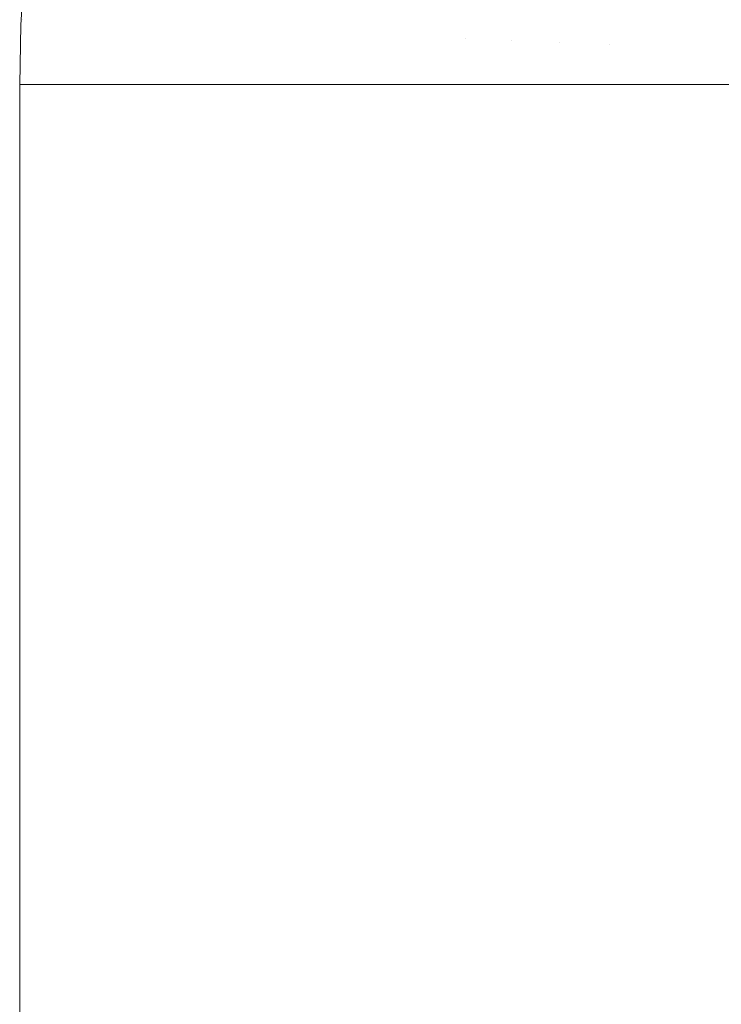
# Model space of a CAD drawing. Header units: centimetres. Extents: x -25.9 to 27.4, y -21.7 to -19.9.
# Tile 29 of 202: x -25.8875 to -25.8414, y -20.0204 to -19.9558. Entities that reach past the tile are written whole.
import ezdxf

# ---------------------------------------------------------------- set-up
doc = ezdxf.new("R2010")
doc.units = ezdxf.units.CM
doc.header["$LTSCALE"] = 2.54
doc.layers.add('Lucido design-1', color=7, linetype='Continuous')

# ---------------------------------------------------------------- blocks, each defined once
blk = doc.blocks.new('Gruppo-5-1')
at = {"color": 7, "linetype": 'Continuous', "lineweight": 9}
for points, invisible_edges in [([(-25.887138, -19.951781, 876.321383), (-25.887391, -19.955756, 876.321383), (-25.887344, -19.955758, 876.324458), (-25.887074, -19.951523, 876.324458)], 14), ([(-25.887026, -19.951527, 875.717024), (-25.887296, -19.95576, 875.717024), (-25.887391, -19.955756, 875.721383), (-25.887138, -19.951781, 875.721383)], 11), ([(-25.88713, -19.955767, 876.328604), (-25.886861, -19.951542, 876.328604), (-25.887074, -19.951523, 876.324458), (-25.887344, -19.955758, 876.324458)], 15), ([(-25.887296, -19.95576, 875.717024), (-25.887026, -19.951527, 875.717024), (-25.886761, -19.95155, 875.712891), (-25.88703, -19.955771, 875.712891)], 15), ([(-25.886745, -19.955783, 876.33274), (-25.886476, -19.951574, 876.33274), (-25.886861, -19.951542, 876.328604), (-25.88713, -19.955767, 876.328604)], 15), ([(-25.88703, -19.955771, 875.712891), (-25.886761, -19.95155, 875.712891), (-25.886326, -19.951587, 875.708777), (-25.886594, -19.95579, 875.708777)], 15), ([(-25.886187, -19.955807, 876.336861), (-25.88592, -19.951622, 876.336861), (-25.886476, -19.951574, 876.33274), (-25.886745, -19.955783, 876.33274)], 15), ([(-25.886594, -19.95579, 875.708777), (-25.886326, -19.951587, 875.708777), (-25.885722, -19.951638, 875.704687), (-25.885989, -19.955815, 875.704687)], 15), ([(-25.885458, -19.955838, 876.340958), (-25.885193, -19.951683, 876.340958), (-25.88592, -19.951622, 876.336861), (-25.886187, -19.955807, 876.336861)], 15), ([(-25.885989, -19.955815, 875.704687), (-25.885722, -19.951638, 875.704687), (-25.884952, -19.951704, 875.70063), (-25.885216, -19.955848, 875.70063)], 15), ([(-25.884559, -19.955876, 876.345025), (-25.884296, -19.95176, 876.345025), (-25.885193, -19.951683, 876.340958), (-25.885458, -19.955838, 876.340958)], 15), ([(-25.885216, -19.955848, 875.70063), (-25.884952, -19.951704, 875.70063), (-25.884015, -19.951784, 875.696612), (-25.884277, -19.955888, 875.696612)], 15), ([(-25.88349, -19.955922, 876.349055), (-25.88323, -19.951851, 876.349055), (-25.884296, -19.95176, 876.345025), (-25.884559, -19.955876, 876.345025)], 15), ([(-25.884277, -19.955888, 875.696612), (-25.884015, -19.951784, 875.696612), (-25.882916, -19.951877, 875.692639), (-25.883175, -19.955935, 875.692639)], 15), ([(-25.882253, -19.955974, 876.35304), (-25.881996, -19.951956, 876.35304), (-25.88323, -19.951851, 876.349055), (-25.88349, -19.955922, 876.349055)], 15), ([(-25.883175, -19.955935, 875.692639), (-25.882916, -19.951877, 875.692639), (-25.881655, -19.951985, 875.688718), (-25.881911, -19.955989, 875.688718)], 15), ([(-25.880849, -19.956034, 876.356974), (-25.880597, -19.952075, 876.356974), (-25.881996, -19.951956, 876.35304), (-25.882253, -19.955974, 876.35304)], 15), ([(-25.881911, -19.955989, 875.688718), (-25.881655, -19.951985, 875.688718), (-25.880236, -19.952105, 875.684856), (-25.880487, -19.956049, 875.684856)], 15), ([(-25.879282, -19.9561, 876.360848), (-25.879033, -19.952208, 876.360848), (-25.880597, -19.952075, 876.356974), (-25.880849, -19.956034, 876.356974)], 15), ([(-25.880487, -19.956049, 875.684856), (-25.880236, -19.952105, 875.684856), (-25.878661, -19.952239, 875.68106), (-25.878908, -19.956116, 875.68106)], 15), ([(-25.877552, -19.956174, 876.364658), (-25.877308, -19.952355, 876.364658), (-25.879033, -19.952208, 876.360848), (-25.879282, -19.9561, 876.360848)], 15), ([(-25.878908, -19.956116, 875.68106), (-25.878661, -19.952239, 875.68106), (-25.876934, -19.952386, 875.677334), (-25.877176, -19.95619, 875.677334)], 15), ([(-25.875662, -19.956254, 876.368395), (-25.875424, -19.952515, 876.368395), (-25.877308, -19.952355, 876.364658), (-25.877552, -19.956174, 876.364658)], 15), ([(-25.877176, -19.95619, 875.677334), (-25.876934, -19.952386, 875.677334), (-25.875057, -19.952546, 875.673687), (-25.875294, -19.95627, 875.673687)], 15), ([(-25.873616, -19.956341, 876.372053), (-25.873383, -19.952689, 876.372053), (-25.875424, -19.952515, 876.368395), (-25.875662, -19.956254, 876.368395)], 15), ([(-25.875294, -19.95627, 875.673687), (-25.875057, -19.952546, 875.673687), (-25.873034, -19.952718, 875.670122), (-25.873266, -19.956356, 875.670122)], 15), ([(-25.871416, -19.956434, 876.375625), (-25.871189, -19.952875, 876.375625), (-25.873383, -19.952689, 876.372053), (-25.873616, -19.956341, 876.372053)], 15), ([(-25.873266, -19.956356, 875.670122), (-25.873034, -19.952718, 875.670122), (-25.870869, -19.952903, 875.666648), (-25.871096, -19.956448, 875.666648)], 15), ([(-25.869066, -19.956534, 876.379106), (-25.868846, -19.953075, 876.379106), (-25.871189, -19.952875, 876.375625), (-25.871416, -19.956434, 876.375625)], 15), ([(-25.871096, -19.956448, 875.666648), (-25.870869, -19.952903, 875.666648), (-25.868567, -19.953099, 875.663268), (-25.868787, -19.956546, 875.663268)], 15), ([(-25.86657, -19.95664, 876.382487), (-25.866356, -19.953287, 876.382487), (-25.868846, -19.953075, 876.379106), (-25.869066, -19.956534, 876.379106)], 15), ([(-25.868787, -19.956546, 875.663268), (-25.868567, -19.953099, 875.663268), (-25.866131, -19.953306, 875.659988), (-25.866344, -19.95665, 875.659988)], 15), ([(-25.863931, -19.956752, 876.385764), (-25.863724, -19.953511, 876.385764), (-25.866356, -19.953287, 876.382487), (-25.86657, -19.95664, 876.382487)], 15), ([(-25.866344, -19.95665, 875.659988), (-25.866131, -19.953306, 875.659988), (-25.863566, -19.953524, 875.656814), (-25.863772, -19.956759, 875.656814)], 15), ([(-25.861154, -19.95687, 876.38893), (-25.860954, -19.953747, 876.38893), (-25.863724, -19.953511, 876.385764), (-25.863931, -19.956752, 876.385764)], 15), ([(-25.863772, -19.956759, 875.656814), (-25.863566, -19.953524, 875.656814), (-25.860876, -19.953753, 875.65375), (-25.861075, -19.956874, 875.65375)], 15), ([(-25.858242, -19.956994, 876.39198), (-25.858051, -19.953994, 876.39198), (-25.860954, -19.953747, 876.38893), (-25.861154, -19.95687, 876.38893)], 15), ([(-25.861075, -19.956874, 875.65375), (-25.860876, -19.953753, 875.65375), (-25.858066, -19.953992, 875.650802), (-25.858258, -19.956993, 875.650802)], 15), ([(-25.858258, -19.956993, 875.650802), (-25.858066, -19.953992, 875.650802), (-25.855142, -19.954241, 875.647975), (-25.855325, -19.957118, 875.647975)], 15), ([(-25.855202, -19.957123, 876.394906), (-25.855019, -19.954252, 876.394906), (-25.858051, -19.953994, 876.39198), (-25.858242, -19.956994, 876.39198)], 15), ([(-25.855325, -19.957118, 875.647975), (-25.855142, -19.954241, 875.647975), (-25.852108, -19.954499, 875.645271), (-25.852284, -19.957247, 875.645271)], 15), ([(-25.852037, -19.957258, 876.397705), (-25.851863, -19.95452, 876.397705), (-25.855019, -19.954252, 876.394906), (-25.855202, -19.957123, 876.394906)], 15), ([(-25.852284, -19.957247, 875.645271), (-25.852108, -19.954499, 875.645271), (-25.848971, -19.954766, 875.642697), (-25.849138, -19.957381, 875.642697)], 15), ([(-25.848771, -19.957396, 876.400357), (-25.848605, -19.954798, 876.400357), (-25.851863, -19.95452, 876.397705), (-25.852037, -19.957258, 876.397705)], 15), ([(-25.849138, -19.957381, 875.642697), (-25.848971, -19.954766, 875.642697), (-25.845686, -19.955046, 875.640219), (-25.845844, -19.957521, 875.640219)], 15), ([(-25.846978, -19.957473, 876.401719), (-25.846817, -19.95495, 876.401719), (-25.848605, -19.954798, 876.400357), (-25.848771, -19.957396, 876.400357)], 15), ([(-25.843523, -19.957619, 876.40417), (-25.843371, -19.955243, 876.40417), (-25.846817, -19.95495, 876.401719), (-25.846978, -19.957473, 876.401719)], 15), ([(-25.845844, -19.957521, 875.640219), (-25.845686, -19.955046, 875.640219), (-25.842357, -19.955329, 875.637916), (-25.842505, -19.957663, 875.637916)], 15), ([(-25.839963, -19.957771, 876.406476), (-25.839821, -19.955545, 876.406476), (-25.843371, -19.955243, 876.40417), (-25.843523, -19.957619, 876.40417)], 15), ([(-25.887398, -19.956084, 876.321383), (-25.887481, -19.96, 876.321383), (-25.887434, -19.96, 876.324458), (-25.887344, -19.955758, 876.324458)], 12), ([(-25.887296, -19.95576, 875.717024), (-25.887386, -19.96, 875.717024), (-25.887481, -19.96, 875.721383), (-25.887398, -19.956084, 875.721383)], 9), ([(-25.887344, -19.955758, 876.324458), (-25.887434, -19.96, 876.324458), (-25.887368, -19.96, 876.325742)], 9), ([(-25.887344, -19.955758, 876.324458), (-25.887391, -19.955756, 876.321383), (-25.887398, -19.956084, 876.321383)], 9), ([(-25.887391, -19.955756, 875.721383), (-25.887398, -19.956084, 875.721383), (-25.887398, -19.956084, 876.321383), (-25.887391, -19.955756, 876.321383)], 10), ([(-25.887398, -19.956084, 875.721383), (-25.887391, -19.955756, 875.721383), (-25.887296, -19.95576, 875.717024)], 10), ([(-25.887386, -19.96, 875.717024), (-25.887296, -19.95576, 875.717024), (-25.88703, -19.955771, 875.712891), (-25.88712, -19.96, 875.712891)], 7), ([(-25.887368, -19.96, 876.325742), (-25.88722, -19.96, 876.328604), (-25.88713, -19.955767, 876.328604), (-25.887344, -19.955758, 876.324458)], 14), ([(-25.88713, -19.955767, 876.328604), (-25.88722, -19.96, 876.328604), (-25.887102, -19.96, 876.329874)], 9), ([(-25.887102, -19.96, 876.329874), (-25.886834, -19.96, 876.33274), (-25.886745, -19.955783, 876.33274), (-25.88713, -19.955767, 876.328604)], 14), ([(-25.88712, -19.96, 875.712891), (-25.88703, -19.955771, 875.712891), (-25.886594, -19.95579, 875.708777), (-25.886683, -19.96, 875.708777)], 7), ([(-25.886745, -19.955783, 876.33274), (-25.886834, -19.96, 876.33274), (-25.886665, -19.96, 876.333988)], 9), ([(-25.886665, -19.96, 876.333988), (-25.886276, -19.96, 876.336861), (-25.886187, -19.955807, 876.336861), (-25.886745, -19.955783, 876.33274)], 14), ([(-25.886683, -19.96, 875.708777), (-25.886594, -19.95579, 875.708777), (-25.885989, -19.955815, 875.704687), (-25.886078, -19.96, 875.704687)], 7), ([(-25.886187, -19.955807, 876.336861), (-25.886276, -19.96, 876.336861), (-25.88606, -19.96, 876.338076)], 9), ([(-25.88606, -19.96, 876.338076), (-25.885547, -19.96, 876.340958), (-25.885458, -19.955838, 876.340958), (-25.886187, -19.955807, 876.336861)], 14), ([(-25.886078, -19.96, 875.704687), (-25.885989, -19.955815, 875.704687), (-25.885216, -19.955848, 875.70063), (-25.885304, -19.96, 875.70063)], 7), ([(-25.885458, -19.955838, 876.340958), (-25.885547, -19.96, 876.340958), (-25.885287, -19.96, 876.342133)], 9), ([(-25.885287, -19.96, 876.342133), (-25.884646, -19.96, 876.345025), (-25.884559, -19.955876, 876.345025), (-25.885458, -19.955838, 876.340958)], 14), ([(-25.885304, -19.96, 875.70063), (-25.885216, -19.955848, 875.70063), (-25.884277, -19.955888, 875.696612), (-25.884364, -19.96, 875.696612)], 7), ([(-25.884559, -19.955876, 876.345025), (-25.884646, -19.96, 876.345025), (-25.884348, -19.96, 876.346151)], 9), ([(-25.884348, -19.96, 876.346151), (-25.883576, -19.96, 876.349055), (-25.88349, -19.955922, 876.349055), (-25.884559, -19.955876, 876.345025)], 14), ([(-25.884364, -19.96, 875.696612), (-25.884277, -19.955888, 875.696612), (-25.883175, -19.955935, 875.692639), (-25.883261, -19.96, 875.692639)], 7), ([(-25.88349, -19.955922, 876.349055), (-25.883576, -19.96, 876.349055), (-25.883245, -19.96, 876.350123)], 9), ([(-25.883245, -19.96, 876.350123), (-25.882338, -19.96, 876.35304), (-25.882253, -19.955974, 876.35304), (-25.88349, -19.955922, 876.349055)], 14), ([(-25.883261, -19.96, 875.692639), (-25.883175, -19.955935, 875.692639), (-25.881911, -19.955989, 875.688718), (-25.881996, -19.96, 875.688718)], 7), ([(-25.842505, -19.957663, 875.637916), (-25.842357, -19.955329, 875.637916), (-25.83894, -19.95562, 875.635751), (-25.839079, -19.957808, 875.635751)], 15), ([(-25.887481, -19.96, 875.721383), (-25.887481, -19.96, 876.321383), (-25.887398, -19.956084, 876.321383), (-25.887398, -19.956084, 875.721383)], 4), ([(-25.882253, -19.955974, 876.35304), (-25.882338, -19.96, 876.35304), (-25.88198, -19.96, 876.354043)], 9), ([(-25.88198, -19.96, 876.354043), (-25.880934, -19.96, 876.356974), (-25.880849, -19.956034, 876.356974), (-25.882253, -19.955974, 876.35304)], 14), ([(-25.881996, -19.96, 875.688718), (-25.881911, -19.955989, 875.688718), (-25.880487, -19.956049, 875.684856), (-25.880571, -19.96, 875.684856)], 7), ([(-25.880849, -19.956034, 876.356974), (-25.880934, -19.96, 876.356974), (-25.880557, -19.96, 876.357904)], 9), ([(-25.880557, -19.96, 876.357904), (-25.879364, -19.96, 876.360848), (-25.879282, -19.9561, 876.360848), (-25.880849, -19.956034, 876.356974)], 14), ([(-25.880571, -19.96, 875.684856), (-25.880487, -19.956049, 875.684856), (-25.878908, -19.956116, 875.68106), (-25.878991, -19.96, 875.68106)], 7), ([(-25.879282, -19.9561, 876.360848), (-25.879364, -19.96, 876.360848), (-25.878977, -19.96, 876.361701)], 9), ([(-25.878977, -19.96, 876.361701), (-25.877633, -19.96, 876.364658), (-25.877552, -19.956174, 876.364658), (-25.879282, -19.9561, 876.360848)], 14), ([(-25.878991, -19.96, 875.68106), (-25.878908, -19.956116, 875.68106), (-25.877176, -19.95619, 875.677334), (-25.877257, -19.96, 875.677334)], 7), ([(-25.877552, -19.956174, 876.364658), (-25.877633, -19.96, 876.364658), (-25.877244, -19.96, 876.365426)], 9), ([(-25.877244, -19.96, 876.365426), (-25.875742, -19.96, 876.368395), (-25.875662, -19.956254, 876.368395), (-25.877552, -19.956174, 876.364658)], 14), ([(-25.877257, -19.96, 875.677334), (-25.877176, -19.95619, 875.677334), (-25.875294, -19.95627, 875.673687), (-25.875373, -19.96, 875.673687)], 7), ([(-25.875662, -19.956254, 876.368395), (-25.875742, -19.96, 876.368395), (-25.875362, -19.96, 876.369074)], 9), ([(-25.875362, -19.96, 876.369074), (-25.873694, -19.96, 876.372053), (-25.873616, -19.956341, 876.372053), (-25.875662, -19.956254, 876.368395)], 14), ([(-25.875373, -19.96, 875.673687), (-25.875294, -19.95627, 875.673687), (-25.873266, -19.956356, 875.670122), (-25.873343, -19.96, 875.670122)], 7), ([(-25.873616, -19.956341, 876.372053), (-25.873694, -19.96, 876.372053), (-25.873333, -19.96, 876.372638)], 9), ([(-25.873333, -19.96, 876.372638), (-25.871492, -19.96, 876.375625), (-25.871416, -19.956434, 876.375625), (-25.873616, -19.956341, 876.372053)], 14), ([(-25.873343, -19.96, 875.670122), (-25.873266, -19.956356, 875.670122), (-25.871096, -19.956448, 875.666648), (-25.871171, -19.96, 875.666648)], 7), ([(-25.871416, -19.956434, 876.375625), (-25.871492, -19.96, 876.375625), (-25.871162, -19.96, 876.376113)], 9), ([(-25.871162, -19.96, 876.376113), (-25.86914, -19.96, 876.379106), (-25.869066, -19.956534, 876.379106), (-25.871416, -19.956434, 876.375625)], 14), ([(-25.871171, -19.96, 875.666648), (-25.871096, -19.956448, 875.666648), (-25.868787, -19.956546, 875.663268), (-25.86886, -19.96, 875.663268)], 7), ([(-25.869066, -19.956534, 876.379106), (-25.86914, -19.96, 876.379106), (-25.868853, -19.96, 876.379494)], 9), ([(-25.868853, -19.96, 876.379494), (-25.866641, -19.96, 876.382487), (-25.86657, -19.95664, 876.382487), (-25.869066, -19.956534, 876.379106)], 14), ([(-25.86886, -19.96, 875.663268), (-25.868787, -19.956546, 875.663268), (-25.866344, -19.95665, 875.659988), (-25.866415, -19.96, 875.659988)], 7), ([(-25.86657, -19.95664, 876.382487), (-25.866641, -19.96, 876.382487), (-25.86641, -19.96, 876.382775)], 9), ([(-25.86641, -19.96, 876.382775), (-25.864, -19.96, 876.385764), (-25.863931, -19.956752, 876.385764), (-25.86657, -19.95664, 876.382487)], 14), ([(-25.866415, -19.96, 875.659988), (-25.866344, -19.95665, 875.659988), (-25.863772, -19.956759, 875.656814), (-25.863841, -19.96, 875.656814)], 7), ([(-25.863931, -19.956752, 876.385764), (-25.864, -19.96, 876.385764), (-25.863837, -19.96, 876.38595)], 9), ([(-25.863837, -19.96, 876.38595), (-25.86122, -19.96, 876.38893), (-25.861154, -19.95687, 876.38893), (-25.863931, -19.956752, 876.385764)], 14), ([(-25.863841, -19.96, 875.656814), (-25.863772, -19.956759, 875.656814), (-25.861075, -19.956874, 875.65375), (-25.861141, -19.96, 875.65375)], 7), ([(-25.861154, -19.95687, 876.38893), (-25.86122, -19.96, 876.38893), (-25.861139, -19.96, 876.389015)], 9), ([(-25.858242, -19.956994, 876.39198), (-25.861154, -19.95687, 876.38893), (-25.861139, -19.96, 876.389015), (-25.858321, -19.96, 876.391964)], 11), ([(-25.861141, -19.96, 875.65375), (-25.861075, -19.956874, 875.65375), (-25.858258, -19.956993, 875.650802), (-25.858321, -19.96, 875.650802)], 7), ([(-25.858321, -19.96, 875.650802), (-25.858258, -19.956993, 875.650802), (-25.855325, -19.957118, 875.647975), (-25.855387, -19.96, 875.647975)], 7), ([(-25.858321, -19.96, 876.391964), (-25.858306, -19.96, 876.39198), (-25.858242, -19.956994, 876.39198)], 10), ([(-25.855202, -19.957123, 876.394906), (-25.858242, -19.956994, 876.39198), (-25.858306, -19.96, 876.39198), (-25.855384, -19.96, 876.39479)], 11), ([(-25.855387, -19.96, 875.647975), (-25.855325, -19.957118, 875.647975), (-25.852284, -19.957247, 875.645271), (-25.852342, -19.96, 875.645271)], 7), ([(-25.855384, -19.96, 876.39479), (-25.855263, -19.96, 876.394906), (-25.855202, -19.957123, 876.394906)], 10), ([(-25.852037, -19.957258, 876.397705), (-25.855202, -19.957123, 876.394906), (-25.855263, -19.96, 876.394906), (-25.852338, -19.96, 876.397491)], 11), ([(-25.852342, -19.96, 875.645271), (-25.852284, -19.957247, 875.645271), (-25.849138, -19.957381, 875.642697), (-25.849193, -19.96, 875.642697)], 7), ([(-25.852338, -19.96, 876.397491), (-25.852096, -19.96, 876.397705), (-25.852037, -19.957258, 876.397705)], 10), ([(-25.848771, -19.957396, 876.400357), (-25.852037, -19.957258, 876.397705), (-25.852096, -19.96, 876.397705), (-25.849188, -19.96, 876.400064)], 11), ([(-25.849193, -19.96, 875.642697), (-25.849138, -19.957381, 875.642697), (-25.845844, -19.957521, 875.640219), (-25.845897, -19.96, 875.640219)], 7), ([(-25.849188, -19.96, 876.400064), (-25.848826, -19.96, 876.400357), (-25.848771, -19.957396, 876.400357)], 10), ([(-25.847032, -19.96, 876.401719), (-25.846978, -19.957473, 876.401719), (-25.848771, -19.957396, 876.400357), (-25.848826, -19.96, 876.400357)], 7), ([(-25.846978, -19.957473, 876.401719), (-25.847032, -19.96, 876.401719), (-25.845885, -19.96, 876.402531)], 9), ([(-25.845885, -19.96, 876.402531), (-25.843573, -19.96, 876.40417), (-25.843523, -19.957619, 876.40417), (-25.846978, -19.957473, 876.401719)], 14), ([(-25.845897, -19.96, 875.640219), (-25.845844, -19.957521, 875.640219), (-25.842505, -19.957663, 875.637916), (-25.842555, -19.96, 875.637916)], 7), ([(-25.843523, -19.957619, 876.40417), (-25.843573, -19.96, 876.40417), (-25.842545, -19.96, 876.404836)], 9), ([(-25.842545, -19.96, 876.404836), (-25.84001, -19.96, 876.406476), (-25.839963, -19.957771, 876.406476), (-25.843523, -19.957619, 876.40417)], 14), ([(-25.842555, -19.96, 875.637916), (-25.842505, -19.957663, 875.637916), (-25.839079, -19.957808, 875.635751), (-25.839126, -19.96, 875.635751)], 7), ([(-25.887434, -19.96, 876.324458), (-25.887481, -19.96, 876.321383), (-25.887481, -21.56, 876.321383), (-25.887434, -21.56, 876.324458)], 8), ([(-25.887481, -21.56, 875.721383), (-25.887481, -19.96, 875.721383), (-25.887386, -19.96, 875.717024), (-25.887386, -21.56, 875.717024)], 4), ([(-25.887434, -21.56, 876.324458), (-25.887368, -21.56, 876.325742), (-25.887368, -19.96, 876.325742), (-25.887434, -19.96, 876.324458)], 10), ([(-25.887386, -21.56, 875.717024), (-25.887386, -19.96, 875.717024), (-25.88712, -19.96, 875.712891), (-25.88712, -21.56, 875.712891)], 5), ([(-25.88722, -19.96, 876.328604), (-25.887368, -19.96, 876.325742), (-25.887368, -21.56, 876.325742), (-25.88722, -21.56, 876.328604)], 10), ([(-25.88722, -21.56, 876.328604), (-25.887102, -21.56, 876.329874), (-25.887102, -19.96, 876.329874), (-25.88722, -19.96, 876.328604)], 10), ([(-25.88712, -21.56, 875.712891), (-25.88712, -19.96, 875.712891), (-25.886683, -19.96, 875.708777), (-25.886683, -21.56, 875.708777)], 5), ([(-25.886834, -19.96, 876.33274), (-25.887102, -19.96, 876.329874), (-25.887102, -21.56, 876.329874), (-25.886834, -21.56, 876.33274)], 10), ([(-25.886834, -21.56, 876.33274), (-25.886665, -21.56, 876.333988), (-25.886665, -19.96, 876.333988), (-25.886834, -19.96, 876.33274)], 10), ([(-25.886683, -21.56, 875.708777), (-25.886683, -19.96, 875.708777), (-25.886078, -19.96, 875.704687), (-25.886078, -21.56, 875.704687)], 5), ([(-25.886276, -19.96, 876.336861), (-25.886665, -19.96, 876.333988), (-25.886665, -21.56, 876.333988), (-25.886276, -21.56, 876.336861)], 10), ([(-25.886276, -21.56, 876.336861), (-25.88606, -21.56, 876.338076), (-25.88606, -19.96, 876.338076), (-25.886276, -19.96, 876.336861)], 10), ([(-25.886078, -21.56, 875.704687), (-25.886078, -19.96, 875.704687), (-25.885304, -19.96, 875.70063), (-25.885304, -21.56, 875.70063)], 5), ([(-25.885547, -19.96, 876.340958), (-25.88606, -19.96, 876.338076), (-25.88606, -21.56, 876.338076), (-25.885547, -21.56, 876.340958)], 10), ([(-25.885547, -21.56, 876.340958), (-25.885287, -21.56, 876.342133), (-25.885287, -19.96, 876.342133), (-25.885547, -19.96, 876.340958)], 10), ([(-25.885304, -21.56, 875.70063), (-25.885304, -19.96, 875.70063), (-25.884364, -19.96, 875.696612), (-25.884364, -21.56, 875.696612)], 5), ([(-25.884646, -19.96, 876.345025), (-25.885287, -19.96, 876.342133), (-25.885287, -21.56, 876.342133), (-25.884646, -21.56, 876.345025)], 10), ([(-25.884646, -21.56, 876.345025), (-25.884348, -21.56, 876.346151), (-25.884348, -19.96, 876.346151), (-25.884646, -19.96, 876.345025)], 10), ([(-25.884364, -21.56, 875.696612), (-25.884364, -19.96, 875.696612), (-25.883261, -19.96, 875.692639), (-25.883261, -21.56, 875.692639)], 5), ([(-25.883576, -19.96, 876.349055), (-25.884348, -19.96, 876.346151), (-25.884348, -21.56, 876.346151), (-25.883576, -21.56, 876.349055)], 10), ([(-25.883576, -21.56, 876.349055), (-25.883245, -21.56, 876.350123), (-25.883245, -19.96, 876.350123), (-25.883576, -19.96, 876.349055)], 10), ([(-25.883261, -21.56, 875.692639), (-25.883261, -19.96, 875.692639), (-25.881996, -19.96, 875.688718), (-25.881996, -21.56, 875.688718)], 5), ([(-25.882338, -19.96, 876.35304), (-25.883245, -19.96, 876.350123), (-25.883245, -21.56, 876.350123), (-25.882338, -21.56, 876.35304)], 10), ([(-25.882338, -21.56, 876.35304), (-25.88198, -21.56, 876.354043), (-25.88198, -19.96, 876.354043), (-25.882338, -19.96, 876.35304)], 10), ([(-25.881996, -21.56, 875.688718), (-25.881996, -19.96, 875.688718), (-25.880571, -19.96, 875.684856), (-25.880571, -21.56, 875.684856)], 5), ([(-25.880934, -19.96, 876.356974), (-25.88198, -19.96, 876.354043), (-25.88198, -21.56, 876.354043), (-25.880934, -21.56, 876.356974)], 10), ([(-25.880934, -21.56, 876.356974), (-25.880557, -21.56, 876.357904), (-25.880557, -19.96, 876.357904), (-25.880934, -19.96, 876.356974)], 10), ([(-25.880571, -21.56, 875.684856), (-25.880571, -19.96, 875.684856), (-25.878991, -19.96, 875.68106), (-25.878991, -21.56, 875.68106)], 5), ([(-25.879364, -19.96, 876.360848), (-25.880557, -19.96, 876.357904), (-25.880557, -21.56, 876.357904), (-25.879364, -21.56, 876.360848)], 10), ([(-25.879364, -21.56, 876.360848), (-25.878977, -21.56, 876.361701), (-25.878977, -19.96, 876.361701), (-25.879364, -19.96, 876.360848)], 10), ([(-25.878991, -21.56, 875.68106), (-25.878991, -19.96, 875.68106), (-25.877257, -19.96, 875.677334), (-25.877257, -21.56, 875.677334)], 5), ([(-25.877633, -19.96, 876.364658), (-25.878977, -19.96, 876.361701), (-25.878977, -21.56, 876.361701), (-25.877633, -21.56, 876.364658)], 10), ([(-25.877633, -21.56, 876.364658), (-25.877244, -21.56, 876.365426), (-25.877244, -19.96, 876.365426), (-25.877633, -19.96, 876.364658)], 10), ([(-25.877257, -21.56, 875.677334), (-25.877257, -19.96, 875.677334), (-25.875373, -19.96, 875.673687), (-25.875373, -21.56, 875.673687)], 5), ([(-25.875742, -19.96, 876.368395), (-25.877244, -19.96, 876.365426), (-25.877244, -21.56, 876.365426), (-25.875742, -21.56, 876.368395)], 10), ([(-25.875742, -21.56, 876.368395), (-25.875362, -21.56, 876.369074), (-25.875362, -19.96, 876.369074), (-25.875742, -19.96, 876.368395)], 10), ([(-25.875373, -21.56, 875.673687), (-25.875373, -19.96, 875.673687), (-25.873343, -19.96, 875.670122), (-25.873343, -21.56, 875.670122)], 5), ([(-25.873694, -19.96, 876.372053), (-25.875362, -19.96, 876.369074), (-25.875362, -21.56, 876.369074), (-25.873694, -21.56, 876.372053)], 10), ([(-25.873694, -21.56, 876.372053), (-25.873333, -21.56, 876.372638), (-25.873333, -19.96, 876.372638), (-25.873694, -19.96, 876.372053)], 10), ([(-25.873343, -21.56, 875.670122), (-25.873343, -19.96, 875.670122), (-25.871171, -19.96, 875.666648), (-25.871171, -21.56, 875.666648)], 5), ([(-25.871492, -19.96, 876.375625), (-25.873333, -19.96, 876.372638), (-25.873333, -21.56, 876.372638), (-25.871492, -21.56, 876.375625)], 10), ([(-25.871492, -21.56, 876.375625), (-25.871162, -21.56, 876.376113), (-25.871162, -19.96, 876.376113), (-25.871492, -19.96, 876.375625)], 10), ([(-25.871171, -21.56, 875.666648), (-25.871171, -19.96, 875.666648), (-25.86886, -19.96, 875.663268), (-25.86886, -21.56, 875.663268)], 5), ([(-25.86914, -19.96, 876.379106), (-25.871162, -19.96, 876.376113), (-25.871162, -21.56, 876.376113), (-25.86914, -21.56, 876.379106)], 10), ([(-25.86914, -21.56, 876.379106), (-25.868853, -21.56, 876.379494), (-25.868853, -19.96, 876.379494), (-25.86914, -19.96, 876.379106)], 10), ([(-25.86886, -21.56, 875.663268), (-25.86886, -19.96, 875.663268), (-25.866415, -19.96, 875.659988), (-25.866415, -21.56, 875.659988)], 5), ([(-25.866641, -19.96, 876.382487), (-25.868853, -19.96, 876.379494), (-25.868853, -21.56, 876.379494), (-25.866641, -21.56, 876.382487)], 10), ([(-25.866641, -21.56, 876.382487), (-25.86641, -21.56, 876.382775), (-25.86641, -19.96, 876.382775), (-25.866641, -19.96, 876.382487)], 10), ([(-25.866415, -21.56, 875.659988), (-25.866415, -19.96, 875.659988), (-25.863841, -19.96, 875.656814), (-25.863841, -21.56, 875.656814)], 5), ([(-25.864, -19.96, 876.385764), (-25.86641, -19.96, 876.382775), (-25.86641, -21.56, 876.382775), (-25.864, -21.56, 876.385764)], 10), ([(-25.864, -21.56, 876.385764), (-25.863837, -21.56, 876.38595), (-25.863837, -19.96, 876.38595), (-25.864, -19.96, 876.385764)], 10), ([(-25.863841, -21.56, 875.656814), (-25.863841, -19.96, 875.656814), (-25.861141, -19.96, 875.65375), (-25.861141, -21.56, 875.65375)], 5), ([(-25.86122, -19.96, 876.38893), (-25.863837, -19.96, 876.38595), (-25.863837, -21.56, 876.38595), (-25.86122, -21.56, 876.38893)], 10), ([(-25.86122, -21.56, 876.38893), (-25.861139, -21.56, 876.389015), (-25.861139, -19.96, 876.389015), (-25.86122, -19.96, 876.38893)], 10), ([(-25.861141, -21.56, 875.65375), (-25.861141, -19.96, 875.65375), (-25.858321, -19.96, 875.650802), (-25.858321, -21.56, 875.650802)], 5), ([(-25.861139, -19.96, 876.389015), (-25.861139, -21.56, 876.389015), (-25.858321, -21.56, 876.391964), (-25.858321, -19.96, 876.391964)], 5), ([(-25.858306, -19.96, 876.39198), (-25.858321, -19.96, 876.391964), (-25.858321, -21.56, 876.391964), (-25.858306, -21.56, 876.39198)], 10), ([(-25.858321, -21.56, 875.650802), (-25.858321, -19.96, 875.650802), (-25.855387, -19.96, 875.647975), (-25.855387, -21.56, 875.647975)], 5), ([(-25.858306, -21.56, 876.39198), (-25.855384, -21.56, 876.39479), (-25.855384, -19.96, 876.39479), (-25.858306, -19.96, 876.39198)], 10), ([(-25.855387, -21.56, 875.647975), (-25.855387, -19.96, 875.647975), (-25.852342, -19.96, 875.645271), (-25.852342, -21.56, 875.645271)], 5), ([(-25.855263, -19.96, 876.394906), (-25.855384, -19.96, 876.39479), (-25.855384, -21.56, 876.39479), (-25.855263, -21.56, 876.394906)], 10), ([(-25.855263, -21.56, 876.394906), (-25.852338, -21.56, 876.397491), (-25.852338, -19.96, 876.397491), (-25.855263, -19.96, 876.394906)], 10), ([(-25.852342, -21.56, 875.645271), (-25.852342, -19.96, 875.645271), (-25.849193, -19.96, 875.642697), (-25.849193, -21.56, 875.642697)], 5), ([(-25.852096, -19.96, 876.397705), (-25.852338, -19.96, 876.397491), (-25.852338, -21.56, 876.397491), (-25.852096, -21.56, 876.397705)], 10), ([(-25.852096, -21.56, 876.397705), (-25.849188, -21.56, 876.400064), (-25.849188, -19.96, 876.400064), (-25.852096, -19.96, 876.397705)], 10), ([(-25.849193, -21.56, 875.642697), (-25.849193, -19.96, 875.642697), (-25.845897, -19.96, 875.640219), (-25.845897, -21.56, 875.640219)], 5), ([(-25.848826, -19.96, 876.400357), (-25.849188, -19.96, 876.400064), (-25.849188, -21.56, 876.400064), (-25.848826, -21.56, 876.400357)], 10), ([(-25.848826, -21.56, 876.400357), (-25.847032, -21.56, 876.401719), (-25.847032, -19.96, 876.401719), (-25.848826, -19.96, 876.400357)], 10), ([(-25.847032, -21.56, 876.401719), (-25.845885, -21.56, 876.402531), (-25.845885, -19.96, 876.402531), (-25.847032, -19.96, 876.401719)], 10), ([(-25.845897, -21.56, 875.640219), (-25.845897, -19.96, 875.640219), (-25.842555, -19.96, 875.637916), (-25.842555, -21.56, 875.637916)], 5), ([(-25.843573, -19.96, 876.40417), (-25.845885, -19.96, 876.402531), (-25.845885, -21.56, 876.402531), (-25.843573, -21.56, 876.40417)], 10), ([(-25.843573, -21.56, 876.40417), (-25.842545, -21.56, 876.404836), (-25.842545, -19.96, 876.404836), (-25.843573, -19.96, 876.40417)], 10), ([(-25.842555, -21.56, 875.637916), (-25.842555, -19.96, 875.637916), (-25.839126, -19.96, 875.635751), (-25.839126, -21.56, 875.635751)], 5), ([(-25.84001, -19.96, 876.406476), (-25.842545, -19.96, 876.404836), (-25.842545, -21.56, 876.404836), (-25.84001, -21.56, 876.406476)], 10)]:
    blk.add_3dface(points, dxfattribs=dict(at, invisible_edges=invisible_edges))
blk.add_3dface([(-25.887481, -21.56, 875.721383), (-25.887481, -21.56, 876.321383), (-25.887481, -19.96, 876.321383), (-25.887481, -19.96, 875.721383)], dxfattribs=at)

msp = doc.modelspace()

# ---------------------------------------------------------------- block references
at = {"layer": 'Lucido design-1', "color": 7}
msp.add_blockref('Gruppo-5-1', (0, 0), dxfattribs=at)

doc.saveas('drawing.dxf')
